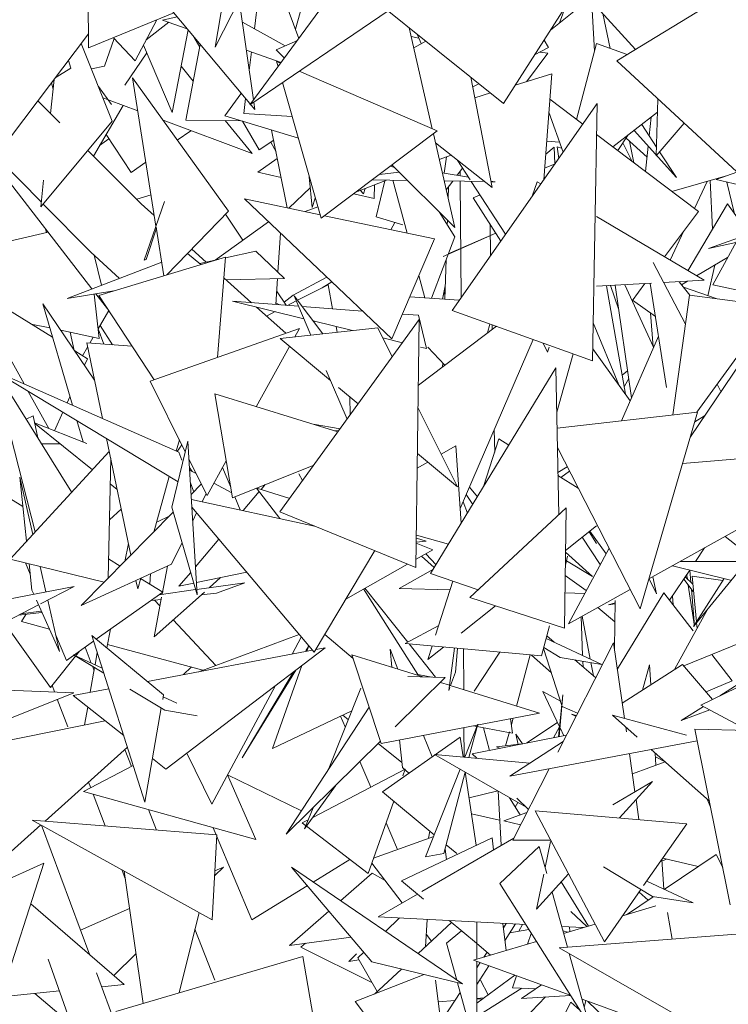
# Model space of a CAD drawing. Header units: metres. Extents: x -14.5 to 19.7, y -19.1 to 4.
# Tile 166 of 218: x 17.837 to 17.975, y 2.847 to 3.039. Entities that reach past the tile are written whole.
import ezdxf

# ---------------------------------------------------------------- set-up
doc = ezdxf.new("R2010")
doc.units = ezdxf.units.M
doc.layers.add('G-IMPT', color=7, linetype='Continuous', lineweight=5)
doc.layers.add('L-PLNT', color=7, linetype='Continuous', lineweight=5, true_color=0x005900)

# ---------------------------------------------------------------- blocks, each defined once
blk = doc.blocks.new('ÁRVORES ORNAMENTAIS - Pequeno e Médio Porte - Ipê-roxo-2976198-A')
at = {"layer": 'G-IMPT', "color": 253, "true_color": 0xaaaaaa}
for p, q in [((7.40787, 3.02156), (7.37853, 3.05657)), ((7.37524, 3.05537), (7.37545, 3.03358)), ((7.40352, 3.05352), (7.40011, 3.03369)), ((7.45642, 3.02276), (7.42148, 3.05072)), ((7.40011, 3.03369), (7.40805, 3.04928)), ((7.40779, 3.03727), (7.4093, 3.04928)), ((7.41845, 3.04656), (7.4158, 3.0372)), ((7.5017, 3.04519), (7.4785, 3.03103)), ((7.40482, 3.04293), (7.4076, 3.02343)), ((7.41339, 3.04377), (7.41646, 3.03542)), ((7.47353, 3.04345), (7.46555, 3.03704)), ((7.46939, 3.04411), (7.46735, 3.03849)), ((7.47412, 3.03292), (7.47353, 3.04345)), ((7.39207, 3.04041), (7.37545, 3.03358)), ((7.42059, 3.04102), (7.40691, 3.02249)), ((7.43386, 3.04081), (7.40691, 3.02249)), ((7.45642, 3.02276), (7.46841, 3.04152)), ((7.48218, 3.03327), (7.47397, 3.04225)), ((7.38453, 3.03108), (7.38874, 3.03904)), ((7.38668, 3.03514), (7.39109, 3.03857)), ((7.3927, 3.03966), (7.38983, 3.03902)), ((7.3947, 3.03728), (7.38983, 3.03902)), ((7.40544, 3.03857), (7.41379, 3.03396)), ((7.4772, 3.03346), (7.47579, 3.04026)), ((7.39485, 3.0371), (7.39176, 3.02098)), ((7.44249, 3.01778), (7.43798, 3.03751)), ((7.37542, 3.03632), (7.35308, 3.00678)), ((7.38042, 3.03542), (7.37852, 3.03002)), ((7.38453, 3.03108), (7.38028, 3.03557)), ((7.396, 3.03572), (7.39714, 3.03375)), ((7.41205, 3.03318), (7.41617, 3.03503)), ((7.43987, 3.03548), (7.43837, 3.03582)), ((7.44122, 3.03492), (7.43888, 3.03357)), ((7.43952, 3.03628), (7.44034, 3.03441)), ((7.4643, 3.03508), (7.4652, 3.03363)), ((7.38007, 3.0193), (7.37401, 3.03444)), ((7.39176, 3.02098), (7.38615, 3.03414)), ((7.39723, 3.03425), (7.39441, 3.01945)), ((7.41299, 3.03072), (7.40621, 3.03315)), ((7.40678, 3.0292), (7.40723, 3.03279)), ((7.41205, 3.03318), (7.41364, 3.0316)), ((7.46247, 3.03222), (7.4652, 3.03363)), ((7.46503, 3.03254), (7.46351, 3.03276)), ((7.47452, 3.03441), (7.47066, 3.01962)), ((7.47452, 3.03442), (7.48055, 3.03228)), ((7.3715, 3.03114), (7.37199, 3.02965)), ((7.38681, 3.03259), (7.38253, 3.02632)), ((7.41241, 3.02994), (7.41213, 3.03094)), ((7.41213, 3.03094), (7.4129, 3.03061)), ((7.46503, 3.03254), (7.46088, 3.02696)), ((7.50679, 3.00489), (7.4785, 3.03103)), ((7.37199, 3.02965), (7.36891, 3.02771)), ((7.37852, 3.03002), (7.37598, 3.02951)), ((7.3935, 3.03004), (7.39587, 3.02711)), ((7.41653, 3.02903), (7.44343, 3.01737)), ((7.36801, 3.02075), (7.3687, 3.02744)), ((7.40275, 3.00173), (7.384, 3.02771)), ((7.384, 3.02771), (7.38859, 2.99881)), ((7.45003, 3.02787), (7.45417, 3.00635)), ((7.46584, 3.02849), (7.45867, 3.02628)), ((7.46584, 3.02849), (7.46425, 3.00786)), ((7.36819, 3.02676), (7.3685, 3.02551)), ((7.37994, 3.02253), (7.37736, 3.02606)), ((7.4208, 3.00034), (7.41329, 3.02683)), ((7.4504, 3.02597), (7.45161, 3.0266)), ((7.3698, 3.01899), (7.36552, 3.02323)), ((7.37826, 3.02381), (7.37928, 3.02343)), ((7.37947, 3.02336), (7.38502, 3.02129)), ((7.40514, 3.02459), (7.402, 3.02032)), ((7.40572, 3.02081), (7.40608, 3.02368)), ((7.45387, 3.0248), (7.4508, 3.02385)), ((7.47186, 3.01871), (7.46546, 3.02355)), ((7.48619, 3.01252), (7.48652, 3.02361)), ((7.37638, 3.01244), (7.38219, 3.02235)), ((7.40766, 3.023), (7.40787, 3.02156)), ((7.44636, 2.98237), (7.47466, 3.0227)), ((7.47466, 3.0227), (7.47379, 2.97253)), ((7.36614, 3.00258), (7.38007, 3.0193)), ((7.38996, 3.01945), (7.40733, 3.01297)), ((7.40513, 3.01937), (7.39441, 3.01945)), ((7.41638, 3.01594), (7.402, 3.02032)), ((7.40212, 3.01939), (7.40733, 3.01297)), ((7.40548, 3.01926), (7.40869, 3.0137)), ((7.40572, 3.02081), (7.41518, 3.02018)), ((7.46526, 3.02102), (7.46802, 3.01324)), ((7.48645, 3.02101), (7.47773, 3.01427)), ((7.48483, 3.0164), (7.48521, 3.02006)), ((7.39538, 3.01743), (7.39275, 3.01559)), ((7.4142, 3.00237), (7.41116, 3.01753)), ((7.4208, 3.00034), (7.44343, 3.01737)), ((7.49012, 3.0083), (7.48189, 3.01749)), ((7.48624, 3.01423), (7.48337, 3.01863)), ((7.48619, 3.01252), (7.49163, 3.01889)), ((7.37942, 3.01581), (7.37759, 3.01451)), ((7.37885, 3.01666), (7.38374, 3.0093)), ((7.41156, 3.01555), (7.40869, 3.0137)), ((7.44688, 2.99855), (7.44271, 3.01682)), ((7.49441, 3.00166), (7.47456, 3.01667)), ((7.4787, 3.01354), (7.48072, 3.01659)), ((7.48441, 3.01229), (7.48031, 3.01596)), ((7.3857, 3.00319), (7.37527, 3.01354)), ((7.41097, 3.01517), (7.41201, 3.01328)), ((7.45417, 3.00635), (7.4431, 3.01509)), ((7.46628, 3.01422), (7.46463, 3.01287)), ((7.46734, 3.01516), (7.46483, 3.01536)), ((7.46628, 3.01422), (7.46644, 3.01099)), ((7.46717, 3.01203), (7.46685, 3.01427)), ((7.46685, 3.01427), (7.46773, 3.01405)), ((7.4815, 3.01142), (7.47972, 3.01493)), ((7.48184, 3.01117), (7.48096, 3.01538)), ((7.48411, 3.00945), (7.48463, 3.01444)), ((7.35671, 3.01159), (7.3761, 2.98656)), ((7.36623, 3.00347), (7.35734, 3.01242)), ((7.41226, 3.01202), (7.40849, 3.00934)), ((7.44386, 3.01178), (7.44616, 3.01267)), ((7.44481, 3.00915), (7.44527, 3.01233)), ((7.4499, 3.00782), (7.44734, 3.01174)), ((7.49012, 3.0083), (7.48686, 3.0133)), ((7.38661, 3.0113), (7.38374, 3.0093)), ((7.43513, 3.01024), (7.43429, 3.01049)), ((7.43462, 3.01074), (7.44688, 2.99855)), ((7.44838, 3.01014), (7.44733, 3.00873)), ((7.46442, 3.01015), (7.46645, 3.01099)), ((7.36614, 3.00258), (7.36667, 3.00776)), ((7.40849, 3.00934), (7.413, 3.00832)), ((7.41908, 3.00244), (7.4185, 3.00845)), ((7.42789, 3.00559), (7.43356, 3.00779)), ((7.43077, 3.00783), (7.43765, 3.00773)), ((7.43219, 3.00891), (7.43604, 3.00933)), ((7.43761, 2.99745), (7.43478, 3.00777)), ((7.44444, 3.00922), (7.44955, 3.00835)), ((7.44795, 3.00862), (7.44795, 3.00956)), ((7.48922, 3.00558), (7.49965, 3.00854)), ((7.49725, 2.98737), (7.50876, 3.00851)), ((7.50195, 3.00936), (7.49788, 3.0079)), ((7.50545, 3.00613), (7.49788, 3.0079)), ((7.41871, 3.00632), (7.41454, 3.0023)), ((7.42908, 3.00512), (7.42846, 3.00581)), ((7.42908, 3.00512), (7.42938, 3.00617)), ((7.43125, 3.00689), (7.43117, 3.00423)), ((7.43153, 3.00062), (7.43326, 3.00767)), ((7.44481, 3.00762), (7.45272, 3.00749)), ((7.44648, 3.00759), (7.44521, 3.00588)), ((7.44567, 3.0065), (7.44559, 3.00418)), ((7.44811, 2.98487), (7.44796, 3.00757)), ((7.4568, 2.99724), (7.45008, 3.00754)), ((7.45392, 3.00761), (7.45478, 3.00746)), ((7.45395, 3.00748), (7.45478, 3.00746)), ((7.46298, 3.00748), (7.46198, 3.00463)), ((7.46298, 3.00748), (7.46369, 3.00706)), ((7.49364, 3.00224), (7.49612, 3.00753)), ((7.49715, 2.99822), (7.4967, 3.0077)), ((7.49995, 3.00741), (7.50147, 3.00123)), ((7.38483, 3.00405), (7.38762, 3.00492)), ((7.4346, 2.97681), (7.40587, 3.00413)), ((7.42061, 3.00102), (7.40587, 3.00413)), ((7.41968, 3.00429), (7.41908, 3.00244)), ((7.42717, 3.00513), (7.43117, 3.00423)), ((7.4505, 3.00435), (7.45181, 3.0049)), ((7.45586, 2.99591), (7.4505, 3.00435)), ((7.37587, 2.99375), (7.36658, 3.00311)), ((7.38826, 3.00089), (7.3857, 3.00319)), ((7.39025, 3.00362), (7.38631, 2.9922)), ((7.41768, 3.00164), (7.42016, 3.0026)), ((7.49236, 2.99012), (7.50008, 3.00319)), ((7.503, 2.99906), (7.50008, 3.00319)), ((7.40275, 3.00173), (7.39068, 2.98929)), ((7.40215, 3.00112), (7.40553, 2.99606)), ((7.44295, 2.99632), (7.42147, 3.00084)), ((7.43153, 3.00062), (7.43672, 2.99907)), ((7.44689, 2.99671), (7.44383, 3.00158)), ((7.47452, 3.00066), (7.49554, 2.98824)), ((7.49441, 3.00166), (7.48783, 2.9928)), ((7.36722, 2.99755), (7.36705, 2.99824)), ((7.38665, 2.99233), (7.38866, 2.99841)), ((7.38862, 2.99864), (7.39013, 2.98912)), ((7.41055, 2.99967), (7.40011, 2.99217)), ((7.43441, 2.99812), (7.4352, 2.99952)), ((7.44545, 2.99989), (7.44543, 2.99904)), ((7.45388, 2.99309), (7.45376, 2.99923)), ((7.36753, 2.99762), (7.3378, 2.99074)), ((7.41288, 2.99746), (7.41237, 2.98986)), ((7.4346, 2.97681), (7.44295, 2.99632)), ((7.44689, 2.99671), (7.44232, 2.98474)), ((7.45487, 2.99747), (7.44459, 2.99291)), ((7.45487, 2.99747), (7.44563, 2.99342)), ((7.48893, 2.99215), (7.49161, 2.99788)), ((7.50224, 2.99654), (7.49639, 2.99448)), ((7.39841, 2.99179), (7.39558, 2.99434)), ((7.50175, 2.99563), (7.49639, 2.99448)), ((7.38144, 2.98862), (7.37587, 2.99375)), ((7.37651, 2.99316), (7.37796, 2.98728)), ((7.40216, 2.99274), (7.37744, 2.98531)), ((7.39477, 2.9935), (7.39736, 2.9913)), ((7.40216, 2.99274), (7.40058, 2.97321)), ((7.40215, 2.99263), (7.40808, 2.99396)), ((7.40808, 2.99396), (7.41366, 2.98862)), ((7.49407, 2.98911), (7.50013, 2.99267)), ((7.37128, 2.9847), (7.38971, 2.99181)), ((7.38665, 2.99233), (7.38631, 2.9922)), ((7.39712, 2.9915), (7.40073, 2.99231)), ((7.44521, 2.9923), (7.44495, 2.98455)), ((7.49191, 2.97966), (7.48557, 2.99169)), ((7.49763, 2.9912), (7.49627, 2.98523)), ((7.40725, 2.98388), (7.40184, 2.98873)), ((7.40229, 2.98832), (7.41366, 2.98862)), ((7.41229, 2.98859), (7.41195, 2.98352)), ((7.41535, 2.98532), (7.42195, 2.98884)), ((7.44107, 2.98483), (7.43989, 2.98916)), ((7.35233, 2.98704), (7.36841, 2.97713)), ((7.42218, 2.98736), (7.4162, 2.98434)), ((7.42101, 2.98676), (7.4229, 2.98794)), ((7.42218, 2.98736), (7.42306, 2.98269)), ((7.44504, 2.98715), (7.44446, 2.98459)), ((7.48525, 2.98767), (7.47452, 2.98707)), ((7.47647, 2.98718), (7.48019, 2.96601)), ((7.47725, 2.98722), (7.47885, 2.98271)), ((7.48136, 2.96531), (7.47819, 2.98727)), ((7.48564, 2.9752), (7.48006, 2.98738)), ((7.48397, 2.9876), (7.48149, 2.98425)), ((7.4882, 2.96734), (7.48499, 2.98765)), ((7.49554, 2.98824), (7.48762, 2.9878)), ((7.49067, 2.98797), (7.49274, 2.98537)), ((7.49114, 2.98739), (7.49228, 2.98806)), ((7.49786, 2.98467), (7.4915, 2.98693)), ((7.49725, 2.98737), (7.50965, 2.98468)), ((7.37128, 2.9847), (7.38034, 2.98618)), ((7.37653, 2.98555), (7.37753, 2.97691)), ((7.37684, 2.9856), (7.3791, 2.98268)), ((7.38821, 2.96884), (7.37744, 2.98531)), ((7.41212, 2.98617), (7.41399, 2.98337)), ((7.41535, 2.98532), (7.41359, 2.98397)), ((7.42114, 2.97781), (7.41554, 2.98522)), ((7.41554, 2.98522), (7.41882, 2.97755)), ((7.44775, 2.98435), (7.43813, 2.98504)), ((7.445, 2.98598), (7.44461, 2.98525)), ((7.48945, 2.96199), (7.4927, 2.98537)), ((7.50908, 2.98313), (7.4927, 2.98537)), ((7.37659, 2.96876), (7.36651, 2.98365)), ((7.37227, 2.96388), (7.36651, 2.98365)), ((7.41745, 2.98076), (7.40351, 2.98416)), ((7.41641, 2.98319), (7.40351, 2.98416)), ((7.4139, 2.97792), (7.40822, 2.98301)), ((7.41197, 2.98385), (7.41266, 2.98347)), ((7.41597, 2.98422), (7.41424, 2.98335)), ((7.42888, 2.98225), (7.41712, 2.98314)), ((7.48158, 2.98437), (7.48602, 2.98119)), ((7.37939, 2.98233), (7.37731, 2.97879)), ((7.41182, 2.98213), (7.41015, 2.98128)), ((7.43979, 2.98143), (7.43672, 2.98166)), ((7.44139, 2.97491), (7.43979, 2.98143)), ((7.44636, 2.98237), (7.47379, 2.97253)), ((7.4856, 2.97528), (7.4851, 2.98185)), ((7.36788, 2.97895), (7.36421, 2.97972)), ((7.37771, 2.97946), (7.38009, 2.97568)), ((7.41277, 2.94308), (7.43995, 2.98058)), ((7.43185, 2.97898), (7.41279, 2.97689)), ((7.42693, 2.97844), (7.41925, 2.98032)), ((7.42372, 2.97923), (7.42393, 2.97811)), ((7.43185, 2.97898), (7.43469, 2.97332)), ((7.43995, 2.98058), (7.43932, 2.93223)), ((7.455, 2.97927), (7.43978, 2.96777)), ((7.45373, 2.97972), (7.45329, 2.97797)), ((7.45418, 2.97865), (7.45417, 2.97957)), ((7.47392, 2.97992), (7.47889, 2.96783)), ((7.50622, 2.97919), (7.49411, 2.96252)), ((7.35738, 2.97792), (7.36286, 2.96803)), ((7.37753, 2.97691), (7.37, 2.9785)), ((7.37265, 2.97458), (7.37182, 2.97812)), ((7.37635, 2.97716), (7.37567, 2.976)), ((7.37843, 2.9758), (7.37732, 2.97881)), ((7.38745, 2.96857), (7.41656, 2.97886)), ((7.41565, 2.97721), (7.41656, 2.97886)), ((7.43668, 2.97606), (7.43284, 2.977)), ((7.47941, 2.96085), (7.48662, 2.97734)), ((7.3752, 2.9752), (7.37423, 2.97354)), ((7.37508, 2.97604), (7.38392, 2.9754)), ((7.37508, 2.97604), (7.37814, 2.96129)), ((7.40813, 2.96359), (7.41463, 2.97536)), ((7.42263, 2.96867), (7.41279, 2.97689)), ((7.44139, 2.97491), (7.44022, 2.9752)), ((7.44495, 2.97168), (7.44162, 2.9752)), ((7.44794, 2.94372), (7.4622, 2.97669)), ((7.46499, 2.9742), (7.46414, 2.97599)), ((7.46499, 2.9742), (7.46532, 2.9752)), ((7.50461, 2.97509), (7.49285, 2.95773)), ((7.37273, 2.97447), (7.3752, 2.97295)), ((7.46996, 2.9739), (7.46678, 2.96253)), ((7.48111, 2.96473), (7.47383, 2.9749)), ((7.36502, 2.93916), (7.3567, 2.97165)), ((7.3752, 2.97295), (7.37462, 2.97168)), ((7.44455, 2.97211), (7.44452, 2.97135)), ((7.39289, 2.94896), (7.35694, 2.97064)), ((7.35694, 2.97064), (7.39305, 2.95472)), ((7.37215, 2.94688), (7.35757, 2.97026)), ((7.4218, 2.97062), (7.42586, 2.96114)), ((7.46662, 2.97116), (7.44217, 2.93103)), ((7.46717, 2.94251), (7.46662, 2.97116)), ((7.47954, 2.96973), (7.4806, 2.97059)), ((7.38745, 2.96857), (7.3943, 2.95479)), ((7.47994, 2.96744), (7.48082, 2.96906)), ((7.49882, 2.96654), (7.49807, 2.96797)), ((7.36366, 2.96658), (7.36767, 2.95934)), ((7.37179, 2.96552), (7.37124, 2.96433)), ((7.4001, 2.96607), (7.40353, 2.94582)), ((7.4001, 2.96607), (7.42407, 2.95867)), ((7.42804, 2.96415), (7.42421, 2.96735)), ((7.42643, 2.9655), (7.42646, 2.96197)), ((7.3646, 2.96183), (7.36325, 2.96114)), ((7.3646, 2.96183), (7.36551, 2.95752)), ((7.37041, 2.96251), (7.36876, 2.95891)), ((7.43972, 2.96328), (7.44739, 2.94798)), ((7.49426, 2.96254), (7.46684, 2.95942)), ((7.49426, 2.96254), (7.48305, 2.92417)), ((7.4937, 2.96065), (7.4956, 2.96178)), ((7.37509, 2.95643), (7.3649, 2.96043)), ((7.37621, 2.95128), (7.36491, 2.96035)), ((7.37435, 2.95672), (7.37314, 2.96087)), ((7.41925, 2.96016), (7.42451, 2.95927)), ((7.42344, 2.95886), (7.42426, 2.95893)), ((7.45468, 2.95474), (7.45459, 2.95909)), ((7.36987, 2.95637), (7.36625, 2.95633)), ((7.37896, 2.95736), (7.38367, 2.93462)), ((7.39169, 2.94396), (7.39481, 2.95689)), ((7.39316, 2.9571), (7.39255, 2.95494)), ((7.39273, 2.95486), (7.39362, 2.95617)), ((7.39481, 2.95689), (7.39662, 2.92686)), ((7.4471, 2.95597), (7.44422, 2.9543)), ((7.44814, 2.94084), (7.4471, 2.95597)), ((7.4525, 2.94799), (7.45551, 2.95729)), ((7.45744, 2.95609), (7.45551, 2.95729)), ((7.37948, 2.95483), (7.36011, 2.93385)), ((7.39364, 2.95315), (7.39305, 2.95472)), ((7.44739, 2.94798), (7.43961, 2.95448)), ((7.48305, 2.92417), (7.46692, 2.95562)), ((7.49133, 2.95251), (7.51231, 2.95423)), ((7.37975, 2.95353), (7.37925, 2.93017)), ((7.39502, 2.95334), (7.39856, 2.94624)), ((7.39856, 2.94624), (7.40231, 2.95303)), ((7.40353, 2.94582), (7.41939, 2.95221)), ((7.44163, 2.95279), (7.43957, 2.95159)), ((7.39514, 2.95174), (7.39563, 2.95096)), ((7.39642, 2.95053), (7.39515, 2.95122)), ((7.40157, 2.9517), (7.40318, 2.94787)), ((7.41719, 2.94917), (7.41643, 2.95051)), ((7.46884, 2.95186), (7.46701, 2.95075)), ((7.47098, 2.94769), (7.46702, 2.95015)), ((7.46759, 2.9498), (7.46928, 2.95102)), ((7.36335, 2.93736), (7.36201, 2.94985)), ((7.36201, 2.94985), (7.36456, 2.93867)), ((7.38102, 2.94741), (7.37964, 2.94852)), ((7.39117, 2.95), (7.38814, 2.93913)), ((7.39591, 2.94714), (7.3953, 2.94875)), ((7.39743, 2.9485), (7.39544, 2.94648)), ((7.40336, 2.94678), (7.39989, 2.94866)), ((7.40988, 2.94838), (7.4091, 2.94746)), ((7.36263, 2.94414), (7.3571, 2.94753)), ((7.39835, 2.94666), (7.39757, 2.94506)), ((7.40873, 2.94702), (7.4056, 2.94333)), ((7.41273, 2.94178), (7.4082, 2.94771)), ((7.40825, 2.94772), (7.41468, 2.94571)), ((7.44914, 2.94648), (7.45039, 2.94453)), ((7.44976, 2.94791), (7.45129, 2.94599)), ((7.41955, 2.94031), (7.3955, 2.94551)), ((7.40397, 2.946), (7.40504, 2.94345)), ((7.44852, 2.94504), (7.44935, 2.94281)), ((7.48475, 2.92998), (7.51221, 2.94528)), ((7.39197, 2.94299), (7.37396, 2.92483)), ((7.38181, 2.94359), (7.37949, 2.94152)), ((7.39169, 2.94396), (7.39662, 2.92686)), ((7.39559, 2.94402), (7.41945, 2.91569)), ((7.39652, 2.94291), (7.39575, 2.94133)), ((7.41277, 2.94308), (7.43932, 2.93223)), ((7.44981, 2.92634), (7.46862, 2.94386)), ((7.46828, 2.92042), (7.46862, 2.94386)), ((7.38888, 2.9411), (7.39129, 2.9423)), ((7.47452, 2.94033), (7.4685, 2.93556)), ((7.47452, 2.93689), (7.47309, 2.93921)), ((7.4764, 2.93488), (7.47325, 2.93933)), ((7.3832, 2.9369), (7.38248, 2.93342)), ((7.39367, 2.93708), (7.39161, 2.93286)), ((7.40087, 2.93775), (7.39629, 2.93235)), ((7.43938, 2.93715), (7.44132, 2.93736)), ((7.44259, 2.93567), (7.43938, 2.93698)), ((7.43939, 2.93796), (7.44132, 2.93736)), ((7.44568, 2.93679), (7.4394, 2.93853)), ((7.47528, 2.93279), (7.47172, 2.93812)), ((7.50267, 2.93587), (7.49967, 2.93829)), ((7.43127, 2.93552), (7.41945, 2.91569)), ((7.44259, 2.93567), (7.43934, 2.93383)), ((7.44323, 2.93277), (7.44122, 2.9349)), ((7.47378, 2.93049), (7.46849, 2.93522)), ((7.47699, 2.93598), (7.46908, 2.92125)), ((7.4956, 2.93603), (7.49385, 2.93341)), ((7.37845, 2.92936), (7.36011, 2.93385)), ((7.36404, 2.93095), (7.36314, 2.93311)), ((7.36438, 2.9278), (7.36383, 2.93294)), ((7.37396, 2.92483), (7.39161, 2.93286)), ((7.38158, 2.93251), (7.37933, 2.93389)), ((7.43769, 2.9329), (7.42564, 2.92607)), ((7.44038, 2.93442), (7.44287, 2.93219)), ((7.46846, 2.9327), (7.46891, 2.93444)), ((7.47378, 2.93049), (7.46867, 2.93352)), ((7.50233, 2.93342), (7.49089, 2.9334)), ((7.50487, 2.93473), (7.49346, 2.92073)), ((7.36598, 2.93241), (7.36711, 2.92747)), ((7.38742, 2.92894), (7.38755, 2.93101)), ((7.39081, 2.93249), (7.38978, 2.927)), ((7.39536, 2.93125), (7.39308, 2.92857)), ((7.4063, 2.9313), (7.39648, 2.92927)), ((7.44271, 2.93191), (7.43603, 2.9281)), ((7.45145, 2.92786), (7.44217, 2.93103)), ((7.49272, 2.93172), (7.48879, 2.92582)), ((7.50066, 2.92976), (7.48936, 2.93255)), ((7.49293, 2.92936), (7.49272, 2.93171)), ((7.38469, 2.92971), (7.38504, 2.92803)), ((7.38563, 2.93014), (7.38504, 2.92803)), ((7.38992, 2.9274), (7.3856, 2.93005)), ((7.39596, 2.92916), (7.39308, 2.92857)), ((7.40595, 2.92924), (7.39656, 2.92794)), ((7.4012, 2.93024), (7.39899, 2.92828)), ((7.40595, 2.92924), (7.40041, 2.92719)), ((7.44314, 2.91901), (7.44654, 2.92954)), ((7.47255, 2.92771), (7.46843, 2.93069)), ((7.48625, 2.92711), (7.48479, 2.93)), ((7.4855, 2.9304), (7.48625, 2.92711)), ((7.49341, 2.92755), (7.49155, 2.92996)), ((7.49183, 2.93038), (7.49334, 2.92897)), ((7.49227, 2.92998), (7.49213, 2.93083)), ((7.49919, 2.92968), (7.49319, 2.93055)), ((7.49319, 2.93055), (7.49403, 2.92162)), ((7.49944, 2.93006), (7.49346, 2.92073)), ((7.37264, 2.92853), (7.33351, 2.92102)), ((7.36438, 2.9278), (7.36473, 2.92701)), ((7.37264, 2.92853), (7.36603, 2.92512)), ((7.37695, 2.91822), (7.38992, 2.9274)), ((7.39805, 2.92744), (7.38824, 2.91868)), ((7.39632, 2.92791), (7.38924, 2.92692)), ((7.40041, 2.92719), (7.39741, 2.92686)), ((7.4291, 2.92804), (7.43969, 2.91136)), ((7.42932, 2.92816), (7.4377, 2.91765)), ((7.446, 2.92785), (7.43603, 2.9281)), ((7.47227, 2.92718), (7.46838, 2.92728)), ((7.46908, 2.92125), (7.48111, 2.92795)), ((7.48766, 2.92726), (7.47861, 2.91243)), ((7.49341, 2.91988), (7.48766, 2.92726)), ((7.49368, 2.9208), (7.49245, 2.92879)), ((7.49368, 2.9208), (7.49305, 2.92802)), ((7.36526, 2.92584), (7.36976, 2.91583)), ((7.36747, 2.92587), (7.36976, 2.91583)), ((7.3896, 2.926), (7.38763, 2.92578)), ((7.38968, 2.92642), (7.38824, 2.91868)), ((7.38832, 2.92586), (7.38936, 2.92474)), ((7.44981, 2.92634), (7.46828, 2.92042)), ((7.47818, 2.92533), (7.47691, 2.92497)), ((7.47818, 2.92515), (7.47691, 2.92497)), ((7.47819, 2.92581), (7.47803, 2.91643)), ((7.48947, 2.92494), (7.48934, 2.92664)), ((7.36567, 2.92494), (7.35283, 2.91831)), ((7.36635, 2.92343), (7.36176, 2.92292)), ((7.36621, 2.92372), (7.36225, 2.92317)), ((7.45483, 2.92473), (7.44814, 2.91942)), ((7.4748, 2.92444), (7.47812, 2.9216)), ((7.48975, 2.91232), (7.49625, 2.92415)), ((7.36798, 2.90882), (7.35897, 2.92148)), ((7.36318, 2.92308), (7.36237, 2.92167)), ((7.36237, 2.92167), (7.36779, 2.92021)), ((7.39195, 2.92199), (7.40027, 2.91311)), ((7.47183, 2.91506), (7.47157, 2.92264)), ((7.47331, 2.91437), (7.47171, 2.92271)), ((7.49405, 2.92145), (7.49415, 2.92034)), ((7.37973, 2.92019), (7.37897, 2.91655)), ((7.44376, 2.92091), (7.43719, 2.91737)), ((7.46384, 2.91498), (7.46537, 2.92086)), ((7.3711, 2.91409), (7.36903, 2.91905)), ((7.3711, 2.91409), (7.37643, 2.91785)), ((7.39007, 2.90738), (7.37608, 2.91894)), ((7.37608, 2.91894), (7.38644, 2.88646)), ((7.39698, 2.9119), (7.41655, 2.91913)), ((7.41516, 2.91534), (7.41694, 2.91866)), ((7.42153, 2.91917), (7.42706, 2.9145)), ((7.46472, 2.91838), (7.47555, 2.91332)), ((7.46485, 2.91888), (7.46629, 2.91765)), ((7.46697, 2.89618), (7.47788, 2.91753)), ((7.47788, 2.91753), (7.47999, 2.90279)), ((7.49155, 2.91305), (7.50278, 2.9176)), ((7.36798, 2.90882), (7.37366, 2.9159)), ((7.37595, 2.91358), (7.37475, 2.91667)), ((7.37713, 2.91564), (7.37671, 2.91322)), ((7.3791, 2.91717), (7.39771, 2.91217)), ((7.38691, 2.90999), (7.41912, 2.91608)), ((7.42163, 2.91656), (7.39052, 2.89291)), ((7.41782, 2.91595), (7.41837, 2.9168)), ((7.41841, 2.91692), (7.41804, 2.91588)), ((7.41976, 2.9162), (7.42163, 2.91656)), ((7.43576, 2.91242), (7.43426, 2.91626)), ((7.43462, 2.91277), (7.43426, 2.91626)), ((7.46384, 2.91498), (7.43719, 2.91737)), ((7.43798, 2.9173), (7.44315, 2.91081)), ((7.44161, 2.91425), (7.44246, 2.9169)), ((7.4447, 2.9167), (7.44161, 2.91425)), ((7.44681, 2.91651), (7.44573, 2.9082)), ((7.44744, 2.91645), (7.447, 2.91178)), ((7.44863, 2.9084), (7.44858, 2.91635)), ((7.45066, 2.90809), (7.45565, 2.91571)), ((7.46422, 2.91643), (7.46785, 2.90509)), ((7.46426, 2.9166), (7.46745, 2.91466)), ((7.37252, 2.91518), (7.37811, 2.91257)), ((7.37252, 2.91518), (7.37842, 2.91161)), ((7.43254, 2.89791), (7.42683, 2.9152)), ((7.42683, 2.9152), (7.44066, 2.91089)), ((7.45891, 2.90519), (7.46161, 2.91518)), ((7.46188, 2.91515), (7.46573, 2.9117)), ((7.47555, 2.91332), (7.46745, 2.91466)), ((7.4703, 2.91419), (7.47438, 2.91068)), ((7.47191, 2.91281), (7.47187, 2.91393)), ((7.47394, 2.91106), (7.47344, 2.91367)), ((7.50098, 2.91014), (7.49701, 2.91526)), ((7.49858, 2.90718), (7.50949, 2.91419)), ((7.37662, 2.9127), (7.37578, 2.90789)), ((7.37652, 2.91212), (7.37619, 2.91296)), ((7.39548, 2.91277), (7.39393, 2.91132)), ((7.40541, 2.8951), (7.41589, 2.9122)), ((7.41533, 2.91177), (7.40541, 2.8951)), ((7.41705, 2.91308), (7.41134, 2.89694)), ((7.447, 2.91178), (7.44608, 2.90919)), ((7.47957, 2.90573), (7.49132, 2.91332)), ((7.48352, 2.90828), (7.48489, 2.91326)), ((7.48513, 2.90932), (7.48489, 2.91326)), ((7.49715, 2.90648), (7.49132, 2.91332)), ((7.44501, 2.91075), (7.43524, 2.90112)), ((7.43774, 2.91098), (7.44501, 2.91075)), ((7.44241, 2.91083), (7.43969, 2.91136)), ((7.44407, 2.90982), (7.44586, 2.90926)), ((7.5041, 2.90985), (7.49491, 2.9054)), ((7.50098, 2.91014), (7.49591, 2.90794)), ((7.33083, 2.90941), (7.37253, 2.9078)), ((7.3688, 2.90794), (7.36831, 2.90924)), ((7.37244, 2.90726), (7.37939, 2.90857)), ((7.38351, 2.90852), (7.3903, 2.90441)), ((7.39949, 2.88608), (7.41182, 2.9091)), ((7.42859, 2.9087), (7.42217, 2.89267)), ((7.44594, 2.90879), (7.44573, 2.9082)), ((7.446, 2.90922), (7.46341, 2.90378)), ((7.46407, 2.90806), (7.46751, 2.90614)), ((7.46407, 2.90806), (7.46734, 2.90113)), ((7.33268, 2.89179), (7.37253, 2.9078)), ((7.37138, 2.90112), (7.36934, 2.90652)), ((7.37244, 2.90726), (7.3823, 2.89943)), ((7.39007, 2.90738), (7.38991, 2.90645)), ((7.39, 2.907), (7.39263, 2.90577)), ((7.46799, 2.90736), (7.46713, 2.89921)), ((7.46799, 2.90736), (7.46727, 2.89924)), ((7.37528, 2.90501), (7.37467, 2.9015)), ((7.38963, 2.90482), (7.38644, 2.88646)), ((7.3966, 2.90329), (7.3903, 2.90441)), ((7.42681, 2.90425), (7.41134, 2.89694)), ((7.43021, 2.90497), (7.41401, 2.88018)), ((7.46785, 2.90509), (7.47085, 2.90378)), ((7.49109, 2.90236), (7.4954, 2.90513)), ((7.49109, 2.90236), (7.49663, 2.90447)), ((7.51642, 2.89382), (7.49491, 2.9054)), ((7.34119, 2.89475), (7.37868, 2.9023)), ((7.4246, 2.90321), (7.42549, 2.90112)), ((7.42502, 2.9034), (7.42612, 2.90253)), ((7.43254, 2.89791), (7.46341, 2.90378)), ((7.45816, 2.89989), (7.45776, 2.90271)), ((7.45793, 2.90157), (7.45826, 2.90281)), ((7.47062, 2.90333), (7.46968, 2.90363)), ((7.46968, 2.90363), (7.47055, 2.90318)), ((7.48249, 2.89912), (7.47763, 2.90344)), ((7.47763, 2.90344), (7.49208, 2.8995)), ((7.44872, 2.89524), (7.44868, 2.90098)), ((7.45136, 2.90165), (7.44884, 2.89523)), ((7.45136, 2.90165), (7.44966, 2.89516)), ((7.45736, 2.90004), (7.45051, 2.90133)), ((7.45249, 2.90096), (7.45363, 2.89653)), ((7.45681, 2.89745), (7.45755, 2.90018)), ((7.46694, 2.90197), (7.46096, 2.89803)), ((7.46732, 2.90112), (7.46616, 2.89902)), ((7.46742, 2.90094), (7.46815, 2.89941)), ((7.48023, 2.90112), (7.48037, 2.90017)), ((7.50417, 2.90041), (7.49371, 2.90066)), ((7.50065, 2.86644), (7.49371, 2.90066)), ((7.4324, 2.89832), (7.41401, 2.88018)), ((7.44792, 2.89911), (7.43277, 2.88844)), ((7.43668, 2.8932), (7.43611, 2.89859)), ((7.44246, 2.89526), (7.44081, 2.89948)), ((7.4485, 2.89526), (7.44792, 2.89911)), ((7.45031, 2.89588), (7.46867, 2.89951)), ((7.45816, 2.89989), (7.45751, 2.90002)), ((7.49418, 2.89838), (7.4576, 2.89152)), ((7.4576, 2.89152), (7.46803, 2.89826)), ((7.46009, 2.89781), (7.45883, 2.89972)), ((7.45928, 2.89772), (7.45883, 2.89972)), ((7.36695, 2.88275), (7.38303, 2.89715)), ((7.38381, 2.89343), (7.38253, 2.89671)), ((7.43195, 2.89787), (7.43658, 2.89417)), ((7.46002, 2.8978), (7.45504, 2.89725)), ((7.45562, 2.897), (7.45504, 2.89725)), ((7.49656, 2.88661), (7.48521, 2.8967)), ((7.38792, 2.89497), (7.39052, 2.89291)), ((7.39459, 2.896), (7.39949, 2.88608)), ((7.46079, 2.88544), (7.44295, 2.89577)), ((7.44295, 2.89577), (7.46155, 2.89407)), ((7.45117, 2.89502), (7.45031, 2.89588)), ((7.48098, 2.8959), (7.48205, 2.88846)), ((7.48612, 2.89365), (7.48597, 2.89602)), ((7.48602, 2.89529), (7.48783, 2.89437)), ((7.37445, 2.88853), (7.38416, 2.89362)), ((7.43718, 2.89291), (7.41918, 2.88346)), ((7.42837, 2.89435), (7.43049, 2.88939)), ((7.43794, 2.89208), (7.43668, 2.8932)), ((7.43718, 2.89291), (7.43672, 2.8916)), ((7.44792, 2.8929), (7.4412, 2.87579)), ((7.45822, 2.87906), (7.46532, 2.89296)), ((7.48791, 2.8943), (7.48154, 2.89197)), ((7.40255, 2.8918), (7.40806, 2.87914)), ((7.41699, 2.88474), (7.40256, 2.8918)), ((7.44892, 2.89232), (7.44478, 2.87645)), ((7.45108, 2.87804), (7.44894, 2.89231)), ((7.37586, 2.88927), (7.37545, 2.89036)), ((7.42359, 2.88963), (7.41759, 2.88124)), ((7.48548, 2.89047), (7.47773, 2.88592)), ((7.47902, 2.88337), (7.48548, 2.89047)), ((7.37445, 2.88853), (7.40806, 2.87914)), ((7.37869, 2.88181), (7.37635, 2.888)), ((7.44288, 2.88006), (7.43277, 2.88844)), ((7.44969, 2.88731), (7.45529, 2.88863)), ((7.45538, 2.88857), (7.45597, 2.87815)), ((7.45758, 2.8873), (7.45964, 2.88396)), ((7.46125, 2.88499), (7.459, 2.88722)), ((7.48227, 2.88694), (7.48282, 2.88305)), ((7.4962, 2.88693), (7.49679, 2.88549)), ((7.38866, 2.88101), (7.3871, 2.88499)), ((7.41923, 2.88533), (7.41759, 2.88124)), ((7.43497, 2.88662), (7.42999, 2.87252)), ((7.45919, 2.88637), (7.4587, 2.88549)), ((7.39954, 2.86352), (7.36445, 2.88295)), ((7.36445, 2.88295), (7.40043, 2.88006)), ((7.4183, 2.883), (7.41714, 2.88239)), ((7.45016, 2.88418), (7.45562, 2.88291)), ((7.46097, 2.88444), (7.45646, 2.88279)), ((7.4626, 2.88477), (7.49214, 2.88225)), ((7.4626, 2.88477), (7.4761, 2.85919)), ((7.35446, 2.87157), (7.36613, 2.88202)), ((7.37569, 2.85662), (7.36625, 2.88196)), ((7.40034, 2.88007), (7.39976, 2.88146)), ((7.41714, 2.88239), (7.41784, 2.88186)), ((7.41796, 2.88176), (7.42999, 2.87252)), ((7.43347, 2.88239), (7.43569, 2.87719)), ((7.45646, 2.88279), (7.45973, 2.88202)), ((7.49214, 2.88225), (7.48374, 2.87018)), ((7.39954, 2.86352), (7.40043, 2.88006)), ((7.40729, 2.8635), (7.40042, 2.87987)), ((7.43104, 2.8755), (7.44277, 2.87978)), ((7.45417, 2.87951), (7.43651, 2.87113)), ((7.4584, 2.87942), (7.44044, 2.86899)), ((7.44201, 2.88078), (7.44174, 2.87941)), ((7.45447, 2.87714), (7.45417, 2.87951)), ((7.45822, 2.87906), (7.46564, 2.87902)), ((7.44501, 2.87731), (7.44529, 2.87529)), ((7.44727, 2.87643), (7.44522, 2.87812)), ((7.45566, 2.87059), (7.46338, 2.8778)), ((7.46486, 2.87253), (7.46338, 2.8778)), ((7.46453, 2.87369), (7.46559, 2.87879)), ((7.42643, 2.87526), (7.41929, 2.87087)), ((7.44478, 2.87645), (7.4412, 2.87579)), ((7.48765, 2.86947), (7.48728, 2.87527)), ((7.48822, 2.87535), (7.4873, 2.87497)), ((7.48746, 2.87552), (7.49437, 2.8739)), ((7.49791, 2.87627), (7.48772, 2.86943)), ((7.49791, 2.87627), (7.49917, 2.87373)), ((7.34798, 2.86616), (7.36673, 2.87452)), ((7.35814, 2.848), (7.36673, 2.87452)), ((7.4, 2.87205), (7.40174, 2.87377)), ((7.40005, 2.87303), (7.40174, 2.87377)), ((7.43072, 2.8553), (7.41504, 2.87377)), ((7.44837, 2.85099), (7.41504, 2.87377)), ((7.43071, 2.87456), (7.43665, 2.86679)), ((7.47591, 2.87381), (7.48544, 2.86804)), ((7.38263, 2.87137), (7.38191, 2.87328)), ((7.38609, 2.84717), (7.3824, 2.87301)), ((7.43076, 2.87259), (7.42462, 2.86722)), ((7.43076, 2.87259), (7.43332, 2.87115)), ((7.46285, 2.86559), (7.4691, 2.87246)), ((7.46285, 2.86559), (7.46426, 2.87237)), ((7.41811, 2.87015), (7.40729, 2.8635)), ((7.44081, 2.86753), (7.43651, 2.87113)), ((7.45566, 2.87059), (7.47311, 2.84298)), ((7.46767, 2.87089), (7.47295, 2.86229)), ((7.48433, 2.87102), (7.4934, 2.86679)), ((7.43963, 2.86852), (7.43197, 2.86408)), ((7.46886, 2.85819), (7.46587, 2.86891)), ((7.4832, 2.8694), (7.4761, 2.85919)), ((7.4856, 2.86801), (7.48038, 2.8645)), ((7.48285, 2.8689), (7.48463, 2.86736)), ((7.4934, 2.86679), (7.48544, 2.86804)), ((7.38235, 2.85085), (7.36417, 2.86661)), ((7.37388, 2.86148), (7.38344, 2.8657)), ((7.48612, 2.86622), (7.47964, 2.86428)), ((7.39699, 2.86493), (7.3931, 2.84923)), ((7.42231, 2.86521), (7.41464, 2.8585)), ((7.46072, 2.86258), (7.43197, 2.86408)), ((7.43336, 2.86125), (7.43609, 2.86386)), ((7.46956, 2.86515), (7.47265, 2.8622)), ((7.48841, 2.8649), (7.48927, 2.85975)), ((7.44628, 2.86296), (7.43973, 2.8569)), ((7.44116, 2.85823), (7.44149, 2.86358)), ((7.45111, 2.85892), (7.4458, 2.86336)), ((7.45118, 2.85581), (7.45117, 2.86308)), ((7.45694, 2.85752), (7.45627, 2.86281)), ((7.45638, 2.86196), (7.45693, 2.86278)), ((7.45669, 2.8595), (7.45872, 2.86269)), ((7.45938, 2.86127), (7.46013, 2.86261)), ((7.47196, 2.862), (7.46773, 2.86222)), ((7.47426, 2.86268), (7.46812, 2.86085)), ((7.46933, 2.86121), (7.46924, 2.86214)), ((7.40008, 2.85173), (7.39619, 2.8617)), ((7.42664, 2.8601), (7.41464, 2.8585)), ((7.44131, 2.86069), (7.44236, 2.85933)), ((7.44821, 2.86135), (7.44528, 2.85891)), ((7.4576, 2.86093), (7.46132, 2.86163)), ((7.46182, 2.86084), (7.4611, 2.85876)), ((7.50264, 2.86077), (7.46723, 2.85806)), ((7.46897, 2.86111), (7.46798, 2.86133)), ((7.41684, 2.85818), (7.41777, 2.85892)), ((7.41684, 2.85818), (7.43073, 2.85127)), ((7.44728, 2.85173), (7.44528, 2.85891)), ((7.46281, 2.85927), (7.45053, 2.85561)), ((7.45387, 2.85661), (7.45118, 2.85886)), ((7.46723, 2.85806), (7.50095, 2.83876)), ((7.38033, 2.8526), (7.3847, 2.85692)), ((7.41724, 2.85634), (7.38077, 2.8456)), ((7.41724, 2.85634), (7.42179, 2.83012)), ((7.42769, 2.85685), (7.42621, 2.85539)), ((7.42796, 2.85606), (7.42912, 2.85718)), ((7.42796, 2.85606), (7.43174, 2.84951)), ((7.45257, 2.85622), (7.4532, 2.85717)), ((7.47311, 2.84298), (7.46921, 2.85693)), ((7.3804, 2.81943), (7.36756, 2.8558)), ((7.42818, 2.85569), (7.42621, 2.85539)), ((7.43072, 2.8553), (7.44837, 2.85099)), ((7.45053, 2.85561), (7.46942, 2.84881)), ((7.4512, 2.83771), (7.45118, 2.85538)), ((7.45118, 2.85413), (7.45185, 2.85514)), ((7.45118, 2.85087), (7.45352, 2.85453)), ((7.40683, 2.77309), (7.37698, 2.85317)), ((7.42744, 2.84755), (7.44093, 2.85281)), ((7.43648, 2.85389), (7.4312, 2.84902)), ((7.45859, 2.85271), (7.45119, 2.84723)), ((7.45895, 2.85258), (7.45813, 2.85024)), ((7.378, 2.85043), (7.38235, 2.85085)), ((7.44311, 2.85173), (7.44415, 2.84354)), ((7.4512, 2.83771), (7.44743, 2.85122)), ((7.45338, 2.84885), (7.45193, 2.85173)), ((7.45813, 2.85024), (7.46269, 2.85005)), ((7.46382, 2.85083), (7.45992, 2.84816)), ((7.35905, 2.84857), (7.36974, 2.84962)), ((7.37133, 2.84371), (7.36495, 2.84915)), ((7.44216, 2.84054), (7.44797, 2.84929)), ((7.44625, 2.82932), (7.46458, 2.84845)), ((7.45998, 2.85017), (7.45119, 2.84462)), ((7.46946, 2.84875), (7.45992, 2.84816)), ((7.42744, 2.84755), (7.43623, 2.83615)), ((7.44697, 2.84778), (7.44365, 2.84749)), ((7.45259, 2.84827), (7.45119, 2.84815)), ((7.45221, 2.84799), (7.45119, 2.84808)), ((7.46469, 2.83809), (7.46955, 2.84743)), ((7.46955, 2.84743), (7.47128, 2.84587)), ((7.47171, 2.84799), (7.49134, 2.84092)), ((7.47214, 2.84643), (7.47247, 2.84771)), ((7.47287, 2.84757), (7.48092, 2.83981))]:
    blk.add_line(p, q, dxfattribs=at)

msp = doc.modelspace()

# ---------------------------------------------------------------- block references
at = {"layer": 'L-PLNT', "color": 253, "true_color": 0xaaaaaa}
msp.add_blockref('ÁRVORES ORNAMENTAIS - Pequeno e Médio Porte - Ipê-roxo-2976198-A', (10.47483, 0), dxfattribs=at)

doc.saveas('drawing.dxf')
